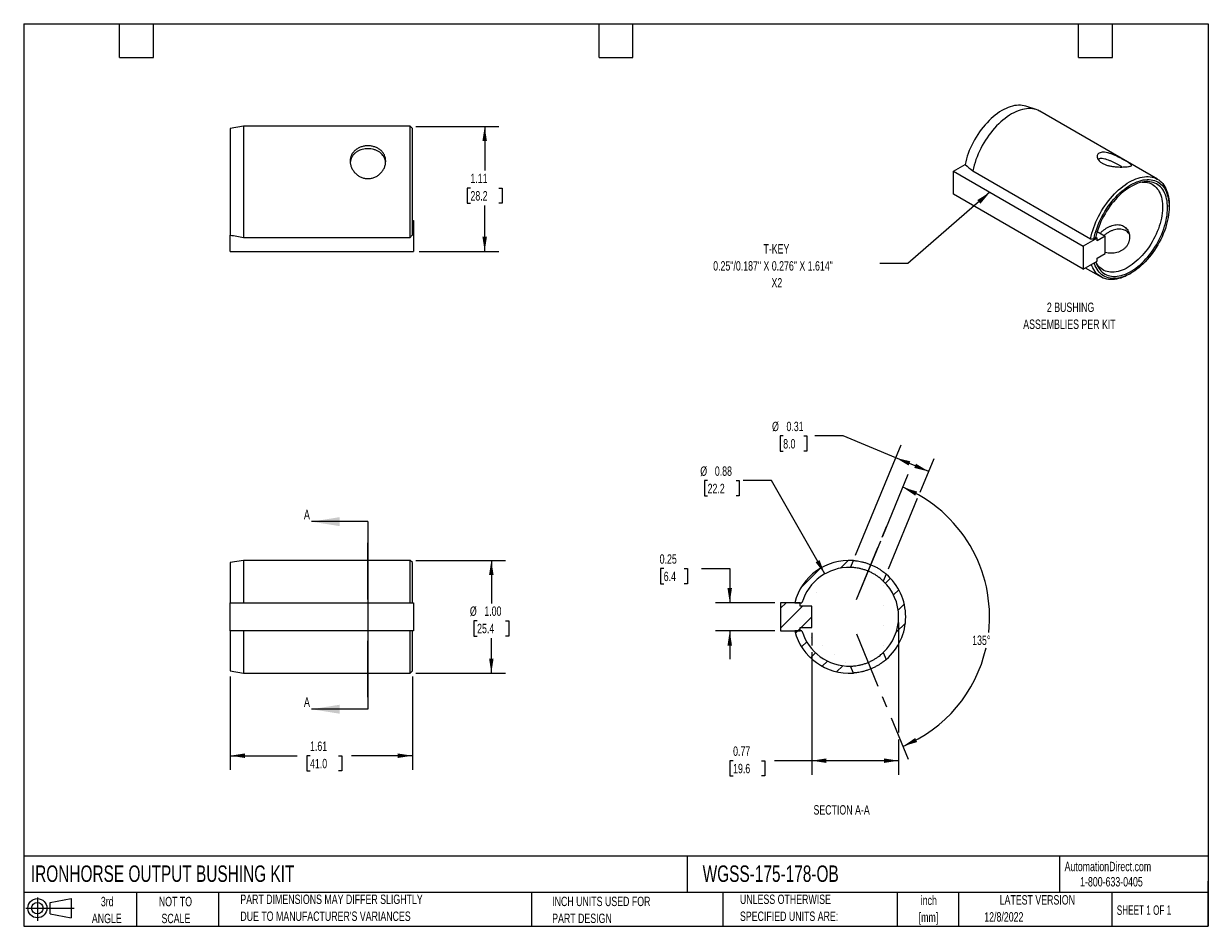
# Model space of a CAD drawing. Header units: inches. Extents: x 0.2 to 10.8, y 0.2 to 8.2.
import ezdxf

# ---------------------------------------------------------------- set-up
doc = ezdxf.new("R2010")
doc.units = ezdxf.units.IN
doc.header["$MEASUREMENT"] = 0
doc.linetypes.add('CENTERX2', pattern=[0.8, 0.5, -0.1, 0.1, -0.1])
for name, color, linetype in [('CENTER', 40, 'CENTERX2'), ('HATCH', 6, 'Continuous'), ('SLD-DEFPOINTS', 7, 'Continuous')]:
    doc.layers.add(name, color=color, linetype=linetype)
doc.layers.add('DIMENSIONS', color=140, linetype='Continuous', lineweight=25)
doc.layers.add('TEXT', color=140, linetype='Continuous', lineweight=25)
doc.styles.add('SLDTEXTSTYLE0', font='TXT', dxfattribs={"width": 0.7})
doc.styles.add('SLDTEXTSTYLE1', font='TXT', dxfattribs={"width": 0.65})
doc.dimstyles.new('SLDDIMSTYLE0', dxfattribs={"dimtxt": 0.084961, "dimasz": 0.13, "dimexe": 0, "dimexo": 0.0625, "dimgap": 0.02124, "dimtad": 0, "dimtih": 1, "dimtoh": 1, "dimrnd": 1e-09, "dimzin": 4, "dimdsep": 46, "dimtxsty": 'SLDTEXTSTYLE0', "dimsah": 1, "dimcen": 0.09, "dimadec": 0, "dimazin": 1, "dimtfac": 1, "dimtofl": 0, "dimtmove": 0, "dimatfit": 3, "dimfxl": 0, "dimfrac": 2, "dimtolj": 1, "dimtzin": 12, "dimarcsym": 0})
doc.dimstyles.new('SLDDIMSTYLE1', dxfattribs={"dimtxt": 0.084961, "dimasz": 0.13, "dimexe": 0, "dimexo": 0.0625, "dimgap": 0.02124, "dimtad": 0, "dimtih": 1, "dimtoh": 1, "dimrnd": 1e-09, "dimzin": 12, "dimdsep": 46, "dimtxsty": 'SLDTEXTSTYLE0', "dimsah": 1, "dimcen": 0.09, "dimadec": 0, "dimazin": 3, "dimtfac": 1, "dimtofl": 0, "dimtmove": 0, "dimatfit": 3, "dimfxl": 0, "dimfrac": 2, "dimtolj": 1, "dimtzin": 12, "dimarcsym": 0})
doc.dimstyles.new('SLDDIMSTYLE2', dxfattribs={"dimtxt": 0.18, "dimasz": 0.13, "dimexe": 0, "dimexo": 0.0625, "dimgap": 0, "dimtad": 0, "dimtih": 1, "dimtoh": 1, "dimdec": 0, "dimrnd": 1e-09, "dimzin": 0, "dimdsep": 46, "dimtxsty": 'Standard', "dimsah": 1, "dimcen": 0.09, "dimadec": 0, "dimazin": 0, "dimtfac": 0.13, "dimtdec": 0, "dimtofl": 0, "dimtmove": 0, "dimatfit": 3, "dimfxl": 0, "dimfrac": 2, "dimtolj": 1, "dimtzin": 0, "dimarcsym": 0})
doc.dimstyles.new('SLDDIMSTYLE3', dxfattribs={"dimtxt": 0.084961, "dimasz": 0.13, "dimexe": 0, "dimexo": 0.0625, "dimgap": 0.02124, "dimtad": 0, "dimtih": 1, "dimtoh": 1, "dimdec": 4, "dimzin": 12, "dimdsep": 46, "dimtxsty": 'SLDTEXTSTYLE0', "dimsah": 1, "dimcen": 0.09, "dimadec": 0, "dimazin": 3, "dimtfac": 1, "dimtdec": 0, "dimtofl": 0, "dimtmove": 0, "dimatfit": 3, "dimfxl": 0, "dimfrac": 2, "dimtolj": 1, "dimtzin": 12, "dimarcsym": 0})
doc.dimstyles.new('SLDDIMSTYLE4', dxfattribs={"dimtxt": 0.084961, "dimasz": 0.13, "dimexe": 0, "dimexo": 0.0625, "dimgap": 0.02124, "dimtad": 0, "dimtih": 1, "dimtoh": 1, "dimrnd": 1e-09, "dimdsep": 46, "dimtxsty": 'SLDTEXTSTYLE0', "dimsah": 1, "dimcen": 0.09, "dimadec": 0, "dimazin": 2, "dimtfac": 1, "dimtofl": 0, "dimtmove": 0, "dimatfit": 3, "dimfxl": 0, "dimfrac": 2, "dimtolj": 1, "dimtzin": 12, "dimarcsym": 0})
doc.dimstyles.new('SLDDIMSTYLE5', dxfattribs={"dimtxt": 0.084961, "dimasz": 0.13, "dimexe": 0, "dimexo": 0.0625, "dimgap": 0.02124, "dimtad": 0, "dimtih": 1, "dimtoh": 1, "dimrnd": 1e-09, "dimdsep": 46, "dimtxsty": 'SLDTEXTSTYLE0', "dimsah": 1, "dimcen": 0.09, "dimadec": 0, "dimazin": 2, "dimtfac": 1, "dimtmove": 0, "dimatfit": 0, "dimfxl": 0, "dimfrac": 2, "dimtolj": 1, "dimtzin": 12, "dimarcsym": 0})
doc.dimstyles.new('SLDDIMSTYLE6', dxfattribs={"dimtxt": 0.084961, "dimasz": 0.13, "dimexe": 0, "dimexo": 0.0625, "dimgap": 0.02124, "dimtad": 0, "dimtih": 1, "dimtoh": 1, "dimrnd": 1e-09, "dimdsep": 46, "dimtxsty": 'SLDTEXTSTYLE0', "dimsah": 1, "dimcen": 0, "dimadec": 0, "dimazin": 2, "dimtfac": 1, "dimtofl": 0, "dimtmove": 0, "dimatfit": 3, "dimfxl": 0, "dimfrac": 2, "dimtolj": 1, "dimtzin": 12, "dimarcsym": 0})

# ---------------------------------------------------------------- blocks, each defined once
blk = doc.blocks.new('Block11')
at = {"color": 7, "linetype": 'Continuous', "lineweight": 18}
for p, q in [((0, 0.113), (0.428, 0.113)), ((0.102, 0.209), (0.102, 0)), ((0.216, 0.164), (0.401, 0.198)), ((0.216, 0.063), (0.216, 0.164)), ((0.401, 0.198), (0.401, 0.029)), ((0.216, 0.063), (0.401, 0.029))]:
    blk.add_line(p, q, dxfattribs=at)
for radius in [0.0846, 0.0506]:
    blk.add_circle((0.102, 0.113), radius, dxfattribs=at)
blk = doc.blocks.new('Block12')
at = {"layer": 'SLD-DEFPOINTS'}
blk.add_blockref('Block11', (0, 0), dxfattribs=at)
blk = doc.blocks.new('SW_NOTE_0')
at = {"layer": 'TEXT', "color": 0, "char_height": 0.0833, "attachment_point": 2, "style": 'SLDTEXTSTYLE0'}
for s, insert in [('inch', (0.125, 0.107)), ('[mm]', (0.122, -0.043))]:
    blk.add_mtext(s, dxfattribs=dict(at, insert=insert))
blk = doc.blocks.new('SW_NOTE_0_1')
at = {"layer": 'TEXT', "color": 0, "char_height": 0.08333, "attachment_point": 1, "style": 'SLDTEXTSTYLE0'}
for s, insert in [('UNLESS OTHERWISE', (0, 0.107)), ('SPECIFIED UNITS ARE:', (0, -0.043))]:
    blk.add_mtext(s, dxfattribs=dict(at, insert=insert))
blk = doc.blocks.new('SW_NOTE_0_2')
at = {"layer": 'TEXT', "color": 0, "char_height": 0.08333, "attachment_point": 1, "style": 'SLDTEXTSTYLE0'}
for s, insert in [('PART DIMENSIONS MAY DIFFER SLIGHTLY', (0, 0.107)), ("DUE TO MANUFACTURER'S VARIANCES", (0, -0.043))]:
    blk.add_mtext(s, dxfattribs=dict(at, insert=insert))
blk = doc.blocks.new('SW_NOTE_0_3')
at = {"layer": 'TEXT', "color": 0, "char_height": 0.0833, "attachment_point": 2, "style": 'SLDTEXTSTYLE0'}
for s, insert in [('NOT TO', (0.207, 0.107)), ('SCALE', (0.211, -0.043))]:
    blk.add_mtext(s, dxfattribs=dict(at, insert=insert))
blk = doc.blocks.new('SW_NOTE_0_4')
at = {"layer": 'TEXT', "color": 0, "char_height": 0.0833, "attachment_point": 2, "style": 'SLDTEXTSTYLE0'}
for s, insert in [('3rd', (0.091, 0.107)), ('ANGLE', (0.087, -0.043))]:
    blk.add_mtext(s, dxfattribs=dict(at, insert=insert))
blk = doc.blocks.new('SW_NOTE_0_5')
at = {"layer": 'TEXT', "color": 0, "char_height": 0.08333, "attachment_point": 1, "style": 'SLDTEXTSTYLE0'}
for s, insert in [('INCH UNITS USED FOR', (0, 0.107)), ('PART DESIGN', (0, -0.043))]:
    blk.add_mtext(s, dxfattribs=dict(at, insert=insert))
blk = doc.blocks.new('_D')
at = {"layer": 'DIMENSIONS'}
for p, q in [((3.725, 3.493), (4.52, 3.493)), ((4.395, 3.493), (4.395, 3.112)), ((4.269, 2.958), (4.24, 2.958)), ((4.24, 2.958), (4.24, 2.823)), ((4.521, 2.958), (4.55, 2.958)), ((4.55, 2.958), (4.55, 2.823)), ((4.24, 2.823), (4.269, 2.823)), ((4.395, 2.493), (4.395, 2.804)), ((4.55, 2.823), (4.521, 2.823)), ((3.725, 2.493), (4.52, 2.493))]:
    blk.add_line(p, q, dxfattribs=at)
for points in [[(4.395, 3.493), (4.375, 3.363), (4.415, 3.363)], [(4.395, 2.493), (4.415, 2.623), (4.375, 2.623)]]:
    blk.add_solid(points, dxfattribs=at)
at = {"layer": 'DIMENSIONS', "char_height": 0.0833, "attachment_point": 1, "style": 'SLDTEXTSTYLE0'}
for s, insert in [('%%c', (4.205, 3.085)), ('1.00', (4.333, 3.085)), ('25.4', (4.269, 2.931))]:
    blk.add_mtext(s, dxfattribs=dict(at, insert=insert))
blk = doc.blocks.new('_D_1')
at = {"layer": 'DIMENSIONS'}
for p, q in [((2.081, 2.463), (2.081, 1.637)), ((3.695, 2.463), (3.695, 1.637)), ((2.081, 1.762), (2.673, 1.762)), ((2.788, 1.762), (2.759, 1.762)), ((2.759, 1.762), (2.759, 1.627)), ((3.04, 1.762), (3.069, 1.762)), ((3.069, 1.762), (3.069, 1.627)), ((3.695, 1.762), (3.156, 1.762)), ((2.759, 1.627), (2.788, 1.627)), ((3.069, 1.627), (3.04, 1.627))]:
    blk.add_line(p, q, dxfattribs=at)
for points in [[(2.081, 1.762), (2.211, 1.742), (2.211, 1.782)], [(3.695, 1.762), (3.565, 1.782), (3.565, 1.742)]]:
    blk.add_solid(points, dxfattribs=at)
at = {"layer": 'DIMENSIONS', "char_height": 0.0833, "attachment_point": 1, "style": 'SLDTEXTSTYLE0'}
for s, insert in [('1.61', (2.788, 1.888)), ('41.0', (2.788, 1.734))]:
    blk.add_mtext(s, dxfattribs=dict(at, insert=insert))
blk = doc.blocks.new('_D_2')
at = {"layer": 'DIMENSIONS'}
for p, q in [((3.725, 7.34), (4.461, 7.34)), ((4.336, 7.34), (4.336, 6.948)), ((4.21, 6.793), (4.181, 6.793)), ((4.181, 6.793), (4.181, 6.658)), ((4.462, 6.793), (4.491, 6.793)), ((4.491, 6.793), (4.491, 6.658)), ((4.181, 6.658), (4.21, 6.658)), ((4.336, 6.232), (4.336, 6.639)), ((4.491, 6.658), (4.462, 6.658)), ((3.756, 6.232), (4.461, 6.232))]:
    blk.add_line(p, q, dxfattribs=at)
for points in [[(4.336, 7.34), (4.316, 7.21), (4.356, 7.21)], [(4.336, 6.232), (4.356, 6.362), (4.316, 6.362)]]:
    blk.add_solid(points, dxfattribs=at)
at = {"layer": 'DIMENSIONS', "char_height": 0.0833, "attachment_point": 1, "style": 'SLDTEXTSTYLE0'}
for s, insert in [('1.11', (4.21, 6.92)), ('28.2', (4.21, 6.766))]:
    blk.add_mtext(s, dxfattribs=dict(at, insert=insert))
blk = doc.blocks.new('SW_NOTE_0_6')
at = {"layer": 'TEXT', "color": 0, "attachment_point": 2, "style": 'SLDTEXTSTYLE0'}
for s, insert, char_height in [('T-KEY', (-0.916, 0.172), 0.0833), ('0.25"/0.187" X 0.276" X 1.614"', (-0.946, 0.021), 0.08333), ('X2', (-0.912, -0.129), 0.0833)]:
    blk.add_mtext(s, dxfattribs=dict(at, insert=insert, char_height=char_height))
blk = doc.blocks.new('SW_NOTE_0_7')
at = {"layer": 'TEXT', "color": 0, "attachment_point": 2, "style": 'SLDTEXTSTYLE0'}
for s, insert, char_height in [('2 BUSHING', (0.31, 0.107), 0.0833), ('ASSEMBLIES PER KIT', (0.3, -0.043), 0.08333)]:
    blk.add_mtext(s, dxfattribs=dict(at, insert=insert, char_height=char_height))
blk = doc.blocks.new('_D_3')
at = {"layer": 'DIMENSIONS'}
for p, q in [((7.864, 3.709), (8.091, 4.257)), ((7.939, 2.097), (8.091, 1.73))]:
    blk.add_line(p, q, dxfattribs=at)
for start, end in [(353.5882, 67.5), (292.5, 347.2707)]:
    blk.add_arc((7.568, 2.993), 1.243, start, end, dxfattribs=at)
for points in [[(8.043, 4.141), (8.152, 4.067), (8.169, 4.103)], [(8.043, 1.845), (8.169, 1.883), (8.152, 1.919)]]:
    blk.add_solid(points, dxfattribs=at)
at = {"layer": 'DIMENSIONS', "insert": (8.657, 2.827), "char_height": 0.0833, "attachment_point": 1, "style": 'SLDTEXTSTYLE0'}
blk.add_mtext('135°', dxfattribs=at)
blk = doc.blocks.new('_D_4')
at = {"layer": 'DIMENSIONS'}
for p, q in [((6.982, 4.596), (6.954, 4.596)), ((6.954, 4.596), (6.954, 4.461)), ((7.164, 4.596), (7.192, 4.596)), ((7.192, 4.596), (7.192, 4.461)), ((7.513, 4.596), (7.263, 4.596)), ((7.981, 4.402), (7.513, 4.596)), ((7.623, 3.538), (8.029, 4.518)), ((6.954, 4.461), (6.982, 4.461)), ((7.192, 4.461), (7.164, 4.461)), ((8.272, 4.281), (7.981, 4.402)), ((8.196, 4.099), (8.32, 4.397)), ((7.914, 3.418), (8.173, 4.044))]:
    blk.add_line(p, q, dxfattribs=at)
for points in [[(7.981, 4.402), (8.093, 4.334), (8.109, 4.371)], [(8.272, 4.281), (8.159, 4.35), (8.144, 4.313)]]:
    blk.add_solid(points, dxfattribs=at)
at = {"layer": 'DIMENSIONS', "char_height": 0.0833, "attachment_point": 1, "style": 'SLDTEXTSTYLE0'}
for s, insert in [('%%c', (6.883, 4.722)), ('0.31', (7.011, 4.722)), ('8.0', (6.982, 4.568))]:
    blk.add_mtext(s, dxfattribs=dict(at, insert=insert))
blk = doc.blocks.new('_D_5')
at = {"layer": 'DIMENSIONS'}
for p, q in [((8.005, 2.943), (8.005, 1.967)), ((7.235, 2.85), (7.235, 2.74)), ((7.235, 2.68), (7.235, 1.593)), ((8.005, 1.907), (8.005, 1.593)), ((6.538, 1.718), (6.51, 1.718)), ((6.51, 1.718), (6.51, 1.583)), ((6.791, 1.718), (6.819, 1.718)), ((6.819, 1.718), (6.819, 1.583)), ((7.235, 1.718), (6.906, 1.718)), ((8.005, 1.718), (7.235, 1.718)), ((6.51, 1.583), (6.538, 1.583)), ((6.819, 1.583), (6.791, 1.583))]:
    blk.add_line(p, q, dxfattribs=at)
for points in [[(7.235, 1.718), (7.365, 1.698), (7.365, 1.738)], [(8.005, 1.718), (7.875, 1.738), (7.875, 1.698)]]:
    blk.add_solid(points, dxfattribs=at)
at = {"layer": 'DIMENSIONS', "char_height": 0.0833, "attachment_point": 1, "style": 'SLDTEXTSTYLE0'}
for s, insert in [('0.77', (6.538, 1.844)), ('19.6', (6.538, 1.69))]:
    blk.add_mtext(s, dxfattribs=dict(at, insert=insert))
blk = doc.blocks.new('_D_6')
at = {"layer": 'DIMENSIONS'}
for p, q in [((5.923, 3.42), (5.894, 3.42)), ((5.894, 3.42), (5.894, 3.285)), ((6.104, 3.42), (6.133, 3.42)), ((6.133, 3.42), (6.133, 3.285)), ((6.258, 3.42), (6.508, 3.42)), ((6.508, 3.42), (6.508, 3.118)), ((5.894, 3.285), (5.923, 3.285)), ((6.133, 3.285), (6.104, 3.285)), ((6.909, 3.118), (6.383, 3.118)), ((6.909, 2.868), (6.383, 2.868)), ((6.508, 2.868), (6.508, 2.618))]:
    blk.add_line(p, q, dxfattribs=at)
for points in [[(6.508, 3.118), (6.528, 3.248), (6.488, 3.248)], [(6.508, 2.868), (6.488, 2.738), (6.528, 2.738)]]:
    blk.add_solid(points, dxfattribs=at)
at = {"layer": 'DIMENSIONS', "char_height": 0.0833, "attachment_point": 1, "style": 'SLDTEXTSTYLE0'}
for s, insert in [('0.25', (5.887, 3.547)), ('6.4', (5.923, 3.393))]:
    blk.add_mtext(s, dxfattribs=dict(at, insert=insert))
blk = doc.blocks.new('_D_7')
at = {"layer": 'DIMENSIONS'}
for p, q in [((6.312, 4.2), (6.283, 4.2)), ((6.283, 4.2), (6.283, 4.065)), ((6.564, 4.2), (6.593, 4.2)), ((6.593, 4.2), (6.593, 4.065)), ((6.878, 4.2), (6.628, 4.2)), ((7.351, 3.373), (6.878, 4.2)), ((6.283, 4.065), (6.312, 4.065)), ((6.593, 4.065), (6.564, 4.065))]:
    blk.add_line(p, q, dxfattribs=at)
blk.add_solid([(7.351, 3.373), (7.304, 3.496), (7.269, 3.476)], dxfattribs=at)
at = {"layer": 'DIMENSIONS', "char_height": 0.0833, "attachment_point": 1, "style": 'SLDTEXTSTYLE0'}
for s, insert in [('%%c', (6.247, 4.326)), ('0.88', (6.376, 4.326)), ('22.2', (6.312, 4.172))]:
    blk.add_mtext(s, dxfattribs=dict(at, insert=insert))

msp = doc.modelspace()

# ---------------------------------------------------------------- hatches: boundary and pattern name
at = {"layer": 'HATCH'}
h = msp.add_hatch(dxfattribs=at)
h.set_pattern_fill('ANSI31', color=256, style=0)
edge = h.paths.add_edge_path(flags=0)
edge.add_arc((7.56778, 2.9933), 0.5, 85.858437, 165.522488)
edge.add_line((7.08365, 3.1183), (7.14851, 3.1183))
edge.add_arc((7.56778, 2.9933), 0.4375, 88.597433, 163.39845, ccw=False)
edge.add_line((7.57848, 3.43067), (7.60389, 3.492))
h = msp.add_hatch(dxfattribs=at)
h.set_pattern_fill('ANSI31', color=256, style=0)
edge = h.paths.add_edge_path(flags=0)
edge.add_line((7.89487, 3.37146), (7.86947, 3.31014))
edge.add_arc((7.56778, 2.9933), 0.4375, -46.402567, 46.402567, ccw=False)
edge.add_line((7.86947, 2.67646), (7.89487, 2.61514))
edge.add_arc((7.56778, 2.9933), 0.5, 310.858437, 409.141563)
h = msp.add_hatch(dxfattribs=at)
h.set_pattern_fill('ANSI31', color=256, style=0)
h.paths.add_polyline_path([(7.13293, 2.8683), (7.13293, 2.8996), (7.23451, 2.8996), (7.23451, 3.087), (7.13293, 3.087), (7.13293, 3.1183), (6.95892, 3.1183), (6.95892, 2.8683)], flags=0)
h = msp.add_hatch(dxfattribs=at)
h.set_pattern_fill('ANSI31', color=256, style=0)
edge = h.paths.add_edge_path(flags=0)
edge.add_arc((7.56778, 2.9933), 0.4375, 196.60155, 271.402567, ccw=False)
edge.add_line((7.14851, 2.8683), (7.08365, 2.8683))
edge.add_arc((7.56778, 2.9933), 0.5, 194.477512, 274.141563)
edge.add_line((7.60389, 2.49461), (7.57848, 2.55593))

# ---------------------------------------------------------------- linework, layer by layer
for p, q in [((9.22441, 7.48805), (9.13228, 7.51866)), ((10.29957, 6.87139), (9.25562, 7.47406)), ((2.199, 7.34036), (2.08089, 7.32068)), ((2.08089, 7.32068), (2.08089, 6.3766)), ((3.67538, 7.34036), (2.199, 7.34036)), ((2.199, 7.34036), (2.199, 6.35624)), ((3.69507, 7.32068), (3.67538, 7.34036)), ((3.67538, 6.35624), (3.67538, 7.34036)), ((3.69507, 6.3766), (3.69507, 7.32068)), ((8.49159, 6.94277), (8.59419, 7.002)), ((8.49159, 6.73864), (8.49159, 6.94277)), ((8.49159, 6.94277), (9.64078, 6.27936)), ((8.66331, 6.94548), (9.70727, 6.34281)), ((9.64078, 6.07523), (8.49159, 6.73864)), ((10.40315, 6.6264), (10.40315, 6.64247)), ((3.69507, 6.50709), (3.70609, 6.50709)), ((3.69507, 6.40552), (3.70609, 6.40552)), ((3.70609, 6.50709), (3.70609, 6.40552)), ((3.70609, 6.40552), (3.70609, 6.2315)), ((9.76485, 6.40717), (9.83565, 6.3663)), ((2.08089, 6.2315), (2.08089, 6.3766)), ((2.199, 6.35624), (3.67538, 6.35624)), ((9.76383, 6.3504), (9.64078, 6.27936)), ((9.75031, 6.35159), (9.73558, 6.34309)), ((9.7516, 6.35745), (9.76383, 6.3504)), ((9.83565, 6.3663), (9.76383, 6.32484)), ((9.76383, 6.32484), (9.76383, 6.3504)), ((9.83565, 6.21328), (9.83565, 6.3663)), ((2.08089, 6.2315), (3.70609, 6.2315)), ((9.64078, 6.27936), (9.64078, 6.07523)), ((9.76383, 6.17182), (9.83565, 6.21328)), ((9.64078, 6.07523), (9.76383, 6.14626)), ((9.76383, 6.14626), (9.76383, 6.17182)), ((9.65967, 6.08613), (9.79961, 6.00534)), ((10.04965, 6.03013), (10.06357, 6.03817)), ((2.199, 3.4933), (2.08089, 3.47362)), ((2.08089, 3.47362), (2.08089, 3.1183)), ((3.67538, 3.4933), (2.199, 3.4933)), ((2.199, 3.4933), (2.199, 3.1183)), ((3.69507, 3.47362), (3.67538, 3.4933)), ((3.67538, 3.1183), (3.67538, 3.4933)), ((3.69507, 3.1183), (3.69507, 3.47362)), ((7.57848, 3.43067), (7.60389, 3.492)), ((7.89487, 3.37146), (7.86947, 3.31014)), ((2.08089, 2.8683), (2.08089, 3.1183)), ((2.08089, 3.1183), (3.70609, 3.1183)), ((3.70609, 3.1183), (3.70609, 2.8683)), ((6.95892, 3.1183), (6.95892, 2.8683)), ((7.13293, 3.1183), (6.95892, 3.1183)), ((7.08365, 3.1183), (7.14851, 3.1183)), ((7.13293, 3.087), (7.13293, 3.1183)), ((7.23451, 3.087), (7.13293, 3.087)), ((7.23451, 2.8996), (7.23451, 3.087)), ((2.08089, 2.8683), (2.08089, 2.51299)), ((3.70609, 2.8683), (2.08089, 2.8683)), ((2.199, 2.8683), (2.199, 2.4933)), ((3.67538, 2.4933), (3.67538, 2.8683)), ((3.69507, 2.51299), (3.69507, 2.8683)), ((6.95892, 2.8683), (7.13293, 2.8683)), ((7.14851, 2.8683), (7.08365, 2.8683)), ((7.13293, 2.8996), (7.23451, 2.8996)), ((7.13293, 2.8683), (7.13293, 2.8996)), ((7.86947, 2.67646), (7.89487, 2.61514)), ((7.60389, 2.49461), (7.57848, 2.55593)), ((2.08089, 2.51299), (2.199, 2.4933)), ((2.199, 2.4933), (3.67538, 2.4933)), ((3.67538, 2.4933), (3.69507, 2.51299))]:
    msp.add_line(p, q)
at = {"flags": 128}
for points in [[(9.13228, 7.51866), (9.11706, 7.52294), (9.10106, 7.52589), (9.0845, 7.52745), (9.06741, 7.52762), (9.04986, 7.52639), (9.03191, 7.52376), (9.0136, 7.51976), (8.99501, 7.51438), (8.97618, 7.50765), (8.95718, 7.49959), (8.93807, 7.49022), (8.91891, 7.47957), (8.89976, 7.46768), (8.88068, 7.45458), (8.86173, 7.44033), (8.84297, 7.42495), (8.82447, 7.40851), (8.80627, 7.39104), (8.78845, 7.37262), (8.77105, 7.3533), (8.75413, 7.33313), (8.73775, 7.31219), (8.72195, 7.29053), (8.70679, 7.26824), (8.69232, 7.24538), (8.67858, 7.22202), (8.66561, 7.19823), (8.65347, 7.1741), (8.64217, 7.1497), (8.63177, 7.12511), (8.62229, 7.1004), (8.61377, 7.07566), (8.60623, 7.05096), (8.5997, 7.02638), (8.59419, 7.002)], [(9.25562, 7.47406), (9.25249, 7.47581), (9.2382, 7.4828), (9.2232, 7.48844), (9.20754, 7.49274), (9.19128, 7.49566), (9.17445, 7.49721), (9.15711, 7.49738), (9.13931, 7.49616), (9.1211, 7.49357), (9.10255, 7.48961), (9.0837, 7.48429), (9.06462, 7.47763), (9.04536, 7.46965), (9.02597, 7.46037), (9.00653, 7.44982), (8.98708, 7.43803), (8.96769, 7.42504), (8.94842, 7.41089), (8.92932, 7.39562), (8.91044, 7.37927), (8.89186, 7.3619), (8.87362, 7.34356), (8.85578, 7.32431), (8.8384, 7.3042), (8.82152, 7.28329), (8.8052, 7.26164), (8.78948, 7.23933), (8.77442, 7.21642), (8.76006, 7.19298), (8.74644, 7.16907), (8.73361, 7.14478), (8.7216, 7.12018), (8.71045, 7.09534), (8.7002, 7.07033), (8.69087, 7.04523), (8.68249, 7.02012), (8.67509, 6.99508), (8.66869, 6.97017), (8.66331, 6.94548)], [(9.70727, 6.34281), (9.71265, 6.36751), (9.71904, 6.39241), (9.72644, 6.41746), (9.73482, 6.44257), (9.74415, 6.46767), (9.75441, 6.49267), (9.76556, 6.51752), (9.77757, 6.54212), (9.7904, 6.56641), (9.80402, 6.59031), (9.81838, 6.61376), (9.83344, 6.63667), (9.84915, 6.65898), (9.86548, 6.68062), (9.88236, 6.70153), (9.89974, 6.72164), (9.91758, 6.7409), (9.93582, 6.75924), (9.9544, 6.77661), (9.97327, 6.79295), (9.99237, 6.80822), (10.01165, 6.82238), (10.03104, 6.83537), (10.05049, 6.84715), (10.06993, 6.8577), (10.08931, 6.86698), (10.10857, 6.87497), (10.12766, 6.88163), (10.14651, 6.88695), (10.16506, 6.89091), (10.18326, 6.8935), (10.20106, 6.89471), (10.2184, 6.89455), (10.23523, 6.893), (10.2515, 6.89007), (10.26716, 6.88578), (10.28216, 6.88013), (10.29645, 6.87315), (10.31, 6.86485), (10.32276, 6.85526), (10.33469, 6.84441), (10.34576, 6.83232), (10.35593, 6.81905), (10.36517, 6.80462), (10.37346, 6.78908), (10.38077, 6.77249), (10.38708, 6.75488), (10.39236, 6.73631), (10.39661, 6.71684), (10.39981, 6.69653), (10.40194, 6.67544), (10.40301, 6.65362), (10.40315, 6.64247)], [(9.73558, 6.34309), (9.74109, 6.36747), (9.74762, 6.39204), (9.75516, 6.41674), (9.76369, 6.44149), (9.77316, 6.4662), (9.78357, 6.49079), (9.79486, 6.51519), (9.80701, 6.53932), (9.81997, 6.5631), (9.83371, 6.58646), (9.84819, 6.60933), (9.86334, 6.63162), (9.87914, 6.65327), (9.89552, 6.67422), (9.91244, 6.69438), (9.92984, 6.71371), (9.94766, 6.73213), (9.96586, 6.74959), (9.98436, 6.76604), (10.00312, 6.78141), (10.02207, 6.79567), (10.04115, 6.80877), (10.0603, 6.82066), (10.07946, 6.8313), (10.09857, 6.84067), (10.11757, 6.84874), (10.1364, 6.85547), (10.155, 6.86085), (10.1733, 6.86485), (10.19126, 6.86747), (10.2088, 6.86871), (10.22589, 6.86854), (10.24246, 6.86698), (10.25846, 6.86403), (10.27383, 6.8597), (10.28854, 6.854), (10.30253, 6.84695), (10.31576, 6.83857), (10.32819, 6.8289), (10.33977, 6.81795), (10.35048, 6.80577), (10.36027, 6.7924), (10.36911, 6.77787), (10.37698, 6.76224), (10.38386, 6.74555), (10.38971, 6.72785), (10.39453, 6.70921), (10.39829, 6.68968), (10.40098, 6.66933), (10.40261, 6.64821), (10.40315, 6.6264), (10.40261, 6.60396), (10.40098, 6.58098), (10.39829, 6.55751), (10.39453, 6.53364), (10.38971, 6.50943), (10.38386, 6.48498), (10.37698, 6.46035), (10.36911, 6.43563), (10.36027, 6.41089), (10.35048, 6.38621), (10.33977, 6.36167), (10.32819, 6.33736), (10.31576, 6.31333), (10.30253, 6.28968), (10.28854, 6.26648), (10.27383, 6.2438), (10.25846, 6.22171), (10.24246, 6.20029), (10.22589, 6.1796), (10.2088, 6.15971), (10.19126, 6.14068), (10.1733, 6.12257), (10.155, 6.10544), (10.1364, 6.08935), (10.11757, 6.07435), (10.09857, 6.06047), (10.07946, 6.04778), (10.0603, 6.0363), (10.04115, 6.02608), (10.02207, 6.01714), (10.00312, 6.00952), (9.98436, 6.00324), (9.96586, 5.99832), (9.94766, 5.99478), (9.92984, 5.99262), (9.91244, 5.99186), (9.89552, 5.99249), (9.87914, 5.99452), (9.86334, 5.99793), (9.84819, 6.00273), (9.83371, 6.00888), (9.81997, 6.01638), (9.80701, 6.02519), (9.79486, 6.03529), (9.78357, 6.04666), (9.77316, 6.05924), (9.76369, 6.07301), (9.75516, 6.08791), (9.74762, 6.1039), (9.74109, 6.12094), (9.73778, 6.13122)], [(9.75262, 6.13979), (9.75589, 6.13012), (9.76248, 6.11378), (9.77006, 6.09847), (9.7786, 6.08425), (9.78808, 6.07117), (9.79847, 6.05927), (9.80972, 6.04859), (9.82181, 6.03916), (9.8347, 6.03102), (9.84833, 6.02419), (9.86268, 6.01869), (9.87768, 6.01455), (9.89329, 6.01178), (9.90946, 6.01038), (9.92614, 6.01035), (9.94327, 6.01171), (9.9608, 6.01445), (9.97866, 6.01855), (9.9968, 6.024), (10.01516, 6.03079), (10.03368, 6.0389), (10.0523, 6.04829), (10.07095, 6.05893), (10.08958, 6.07079), (10.10813, 6.08384), (10.12653, 6.09802), (10.14472, 6.1133), (10.16264, 6.12962), (10.18024, 6.14692), (10.19745, 6.16516), (10.21423, 6.18427), (10.23051, 6.20419), (10.24624, 6.22485), (10.26137, 6.24618), (10.27585, 6.26812), (10.28963, 6.2906), (10.30267, 6.31353), (10.31492, 6.33685), (10.32635, 6.36047), (10.33691, 6.38432), (10.34658, 6.40833), (10.35531, 6.43241), (10.36309, 6.45648), (10.36988, 6.48046), (10.37566, 6.50428), (10.38042, 6.52786), (10.38414, 6.55111), (10.38681, 6.57397), (10.38841, 6.59636), (10.38894, 6.6182), (10.38841, 6.63942), (10.38681, 6.65996), (10.38414, 6.67974), (10.38042, 6.69871), (10.37566, 6.71679), (10.36988, 6.73393), (10.36309, 6.75007), (10.35531, 6.76516), (10.34658, 6.77915), (10.33691, 6.792), (10.32635, 6.80366), (10.31492, 6.81409), (10.30267, 6.82326), (10.28963, 6.83113), (10.27585, 6.83769), (10.26137, 6.84292), (10.24624, 6.84678), (10.23051, 6.84928), (10.21423, 6.8504), (10.19745, 6.85015), (10.18024, 6.84851), (10.16264, 6.8455), (10.14472, 6.84112), (10.12653, 6.83539), (10.10813, 6.82834), (10.08958, 6.81997), (10.07095, 6.81033), (10.0523, 6.79943), (10.03368, 6.78733), (10.01516, 6.77405), (9.9968, 6.75964), (9.97866, 6.74415), (9.9608, 6.72762), (9.94327, 6.71012), (9.92614, 6.69171), (9.90946, 6.67243), (9.89329, 6.65236), (9.87768, 6.63155), (9.86268, 6.61009), (9.84833, 6.58803), (9.8347, 6.56546), (9.82181, 6.54245), (9.80972, 6.51906), (9.79847, 6.49538), (9.78808, 6.47149), (9.7786, 6.44747), (9.77006, 6.42339), (9.76248, 6.39933), (9.75589, 6.37537), (9.75031, 6.35159), (9.75031, 6.35159)], [(10.16242, 6.84545), (10.163, 6.84548), (10.17935, 6.84572), (10.1952, 6.84457), (10.2105, 6.84205), (10.2252, 6.83816), (10.23924, 6.83292), (10.25258, 6.82634), (10.26516, 6.81845), (10.27696, 6.80927), (10.28792, 6.79883), (10.29801, 6.78718), (10.30719, 6.77435), (10.31543, 6.76039), (10.32271, 6.74534), (10.32899, 6.72926), (10.33427, 6.7122), (10.3385, 6.69423), (10.3417, 6.67539), (10.34383, 6.65577), (10.3449, 6.63542), (10.3449, 6.61441), (10.34383, 6.59283), (10.3417, 6.57074), (10.3385, 6.54822), (10.33427, 6.52535), (10.32899, 6.50221), (10.32271, 6.47887), (10.31543, 6.45542), (10.30719, 6.43194), (10.29801, 6.40851), (10.28792, 6.38521), (10.27696, 6.36212), (10.26516, 6.33932), (10.25258, 6.3169), (10.23924, 6.29492), (10.2252, 6.27346), (10.2105, 6.25261), (10.1952, 6.23242), (10.17935, 6.21297), (10.163, 6.19433), (10.14621, 6.17656), (10.12904, 6.15972), (10.11154, 6.14388), (10.09379, 6.12907), (10.07583, 6.11537), (10.05773, 6.10281), (10.03956, 6.09144), (10.02138, 6.0813), (10.00324, 6.07241), (9.98522, 6.06482), (9.96737, 6.05855), (9.94975, 6.05362), (9.93244, 6.05005), (9.91548, 6.04785), (9.89893, 6.04702), (9.88286, 6.04758), (9.86732, 6.04951), (9.85236, 6.05281), (9.83803, 6.05748), (9.82439, 6.06349), (9.81147, 6.07083), (9.79933, 6.07946), (9.78801, 6.08936), (9.77754, 6.10049), (9.76797, 6.11282), (9.75932, 6.12631), (9.75349, 6.13709)], [(10.04965, 6.03013), (10.03104, 6.01995), (10.01165, 6.01055), (9.99237, 6.00245), (9.97327, 5.99566), (9.9544, 5.99022), (9.93582, 5.98613), (9.91758, 5.98342), (9.89974, 5.98208), (9.88236, 5.98212), (9.86548, 5.98354), (9.84915, 5.98634), (9.83344, 5.9905), (9.81838, 5.99603), (9.80402, 6.00289), (9.7904, 6.01107), (9.77757, 6.02054), (9.76556, 6.03128), (9.75441, 6.04325), (9.74415, 6.05642), (9.73482, 6.07074), (9.72644, 6.08618), (9.71904, 6.10268), (9.71362, 6.11728)]]:
    msp.add_lwpolyline(points, dxfattribs=at)
for radius, start, end in [(0.5, 85.858437, 165.522488), (0.4375, 88.597433, 163.39845), (0.5, 310.858437, 49.141563), (0.4375, 313.597433, 46.402567), (0.5, 194.477512, 274.141563), (0.4375, 196.60155, 271.402567)]:
    msp.add_arc((7.56778, 2.9933), radius, start, end)
for points, knots in [([(3.30137, 7.16746), (3.31184, 7.16746), (3.32212, 7.16663), (3.34233, 7.1634), (3.35237, 7.16096), (3.3714, 7.15456), (3.38041, 7.15063), (3.39747, 7.14127), (3.4055, 7.13582), (3.41992, 7.12376), (3.42642, 7.1171), (3.43794, 7.10239), (3.44279, 7.09456), (3.45067, 7.07797), (3.45373, 7.06909), (3.45781, 7.05077), (3.45884, 7.04142), (3.45886, 7.02231), (3.45782, 7.01247), (3.45378, 6.99328), (3.45079, 6.98383), (3.44284, 6.96524), (3.43795, 6.9563), (3.42659, 6.93944), (3.42002, 6.9314), (3.40551, 6.91672), (3.39764, 6.91011), (3.38064, 6.89839), (3.37144, 6.89326), (3.35248, 6.88504), (3.34267, 6.88188), (3.32233, 6.87758), (3.31186, 6.87647), (3.29091, 6.87647), (3.28063, 6.87756), (3.26042, 6.88179), (3.25038, 6.88499), (3.23135, 6.89323), (3.22233, 6.89824), (3.20527, 6.90997), (3.19724, 6.91671), (3.18282, 6.93129), (3.17632, 6.9392), (3.1648, 6.95625), (3.15995, 6.96514), (3.15206, 6.9835), (3.149, 6.99309), (3.14492, 7.01238), (3.1439, 7.02199), (3.14387, 7.0411), (3.14491, 7.05069), (3.14895, 7.06892), (3.15194, 7.07767), (3.15989, 7.09448), (3.16478, 7.10236), (3.17615, 7.1169), (3.18272, 7.12367), (3.19723, 7.13582), (3.20511, 7.14117), (3.2221, 7.15053), (3.23131, 7.15454), (3.25026, 7.16092), (3.26008, 7.16334), (3.28042, 7.16662), (3.29089, 7.16746), (3.30137, 7.16746)], [0, 0, 0, 0, 0.03125, 0.03125, 0.0625, 0.0625, 0.09375, 0.09375, 0.125, 0.125, 0.15625, 0.15625, 0.1875, 0.1875, 0.21875, 0.21875, 0.25, 0.25, 0.28125, 0.28125, 0.3125, 0.3125, 0.34375, 0.34375, 0.375, 0.375, 0.40625, 0.40625, 0.4375, 0.4375, 0.46875, 0.46875, 0.5, 0.5, 0.53125, 0.53125, 0.5625, 0.5625, 0.59375, 0.59375, 0.625, 0.625, 0.65625, 0.65625, 0.6875, 0.6875, 0.71875, 0.71875, 0.75, 0.75, 0.78125, 0.78125, 0.8125, 0.8125, 0.84375, 0.84375, 0.875, 0.875, 0.90625, 0.90625, 0.9375, 0.9375, 0.96875, 0.96875, 1, 1, 1, 1]), ([(3.30137, 7.14206), (3.29296, 7.14175), (3.2759, 7.14114), (3.25119, 7.13619), (3.22772, 7.12833), (3.20619, 7.11741), (3.18677, 7.10332), (3.17019, 7.08617), (3.15708, 7.06597), (3.14795, 7.04382), (3.1456, 7.02777), (3.14447, 7.02006)], [0, 0, 0, 0, 0.10677533, 0.21679004, 0.32352807, 0.43313211, 0.54431111, 0.6585166, 0.77290345, 0.89087368, 1, 1, 1, 1]), ([(3.45819, 7.02057), (3.45713, 7.02784), (3.45495, 7.04274), (3.4468, 7.06346), (3.43513, 7.08268), (3.41984, 7.0998), (3.40099, 7.11464), (3.37902, 7.12667), (3.35433, 7.13552), (3.32818, 7.14105), (3.31014, 7.14172), (3.30137, 7.14206)], [0, 0, 0, 0, 0.10318712, 0.21132486, 0.31810311, 0.42767483, 0.54018685, 0.65583217, 0.77023044, 0.88829803, 1, 1, 1, 1]), ([(10.01642, 7.03335), (10.02382, 7.02908), (10.03051, 7.02513), (10.04252, 7.01781), (10.04788, 7.01441), (10.05681, 7.00832), (10.06041, 7.00562), (10.06586, 7.00074), (10.06767, 6.99856), (10.06934, 6.99474), (10.06923, 6.99307), (10.06698, 6.99004), (10.06487, 6.98874), (10.05871, 6.9864), (10.0546, 6.98536), (10.04453, 6.98352), (10.03864, 6.98274), (10.02514, 6.9814), (10.01746, 6.98084), (10.00103, 6.98004), (9.99223, 6.97979), (9.97347, 6.97968), (9.96368, 6.97982), (9.94373, 6.98061), (9.9334, 6.98126), (9.91276, 6.98323), (9.90252, 6.98452), (9.88221, 6.98791), (9.87207, 6.99002), (9.85286, 6.99506), (9.84369, 6.998), (9.82627, 7.00482), (9.81808, 7.0087), (9.80326, 7.01725), (9.79676, 7.02183), (9.78546, 7.03154), (9.78063, 7.03673), (9.77299, 7.0472), (9.77016, 7.05248), (9.76639, 7.06301), (9.76548, 7.06824), (9.76559, 7.07806), (9.76659, 7.08271), (9.7705, 7.09131), (9.77336, 7.09513), (9.78077, 7.10168), (9.78538, 7.10443), (9.79614, 7.10856), (9.8022, 7.10994), (9.81571, 7.11129), (9.82321, 7.11125), (9.83896, 7.10977), (9.84727, 7.10835), (9.86477, 7.10422), (9.8738, 7.10155), (9.89212, 7.09526), (9.90156, 7.09158), (9.92041, 7.08358), (9.92976, 7.07928), (9.94839, 7.07027), (9.95775, 7.06551), (9.97566, 7.0561), (9.98431, 7.0514), (10.00101, 7.04215), (10.00901, 7.03763), (10.01642, 7.03335)], [0, 0, 0, 0, 0.03125, 0.03125, 0.0625, 0.0625, 0.09375, 0.09375, 0.125, 0.125, 0.15625, 0.15625, 0.1875, 0.1875, 0.21875, 0.21875, 0.25, 0.25, 0.28125, 0.28125, 0.3125, 0.3125, 0.34375, 0.34375, 0.375, 0.375, 0.40625, 0.40625, 0.4375, 0.4375, 0.46875, 0.46875, 0.5, 0.5, 0.53125, 0.53125, 0.5625, 0.5625, 0.59375, 0.59375, 0.625, 0.625, 0.65625, 0.65625, 0.6875, 0.6875, 0.71875, 0.71875, 0.75, 0.75, 0.78125, 0.78125, 0.8125, 0.8125, 0.84375, 0.84375, 0.875, 0.875, 0.90625, 0.90625, 0.9375, 0.9375, 0.96875, 0.96875, 1, 1, 1, 1]), ([(9.98636, 6.97984), (9.98414, 6.98112), (9.97551, 6.98608), (9.95877, 6.99553), (9.93669, 7.00765), (9.91372, 7.01957), (9.89003, 7.03082), (9.86619, 7.04064), (9.8426, 7.04836), (9.82057, 7.05316), (9.8006, 7.05465), (9.78438, 7.05328), (9.77617, 7.05008), (9.77262, 7.04869)], [0, 0, 0, 0, 0.03381198, 0.13101695, 0.22532677, 0.3221689, 0.42040259, 0.52131039, 0.62237842, 0.72661261, 0.82357829, 0.92363178, 1, 1, 1, 1]), ([(9.79108, 6.39203), (9.79441, 6.39566), (9.80308, 6.4051), (9.81977, 6.41927), (9.84018, 6.43414), (9.862, 6.44698), (9.885, 6.4576), (9.90874, 6.46525), (9.93289, 6.46945), (9.95653, 6.46941), (9.97878, 6.46499), (9.99868, 6.45625), (10.01577, 6.44372), (10.02994, 6.42799), (10.04083, 6.40942), (10.04839, 6.38851), (10.05208, 6.36584), (10.05167, 6.3419), (10.04666, 6.31781), (10.03717, 6.29474), (10.02342, 6.27384), (10.00641, 6.25588), (9.98652, 6.24116), (9.96453, 6.22961), (9.94066, 6.22134), (9.9152, 6.2162), (9.88875, 6.21435), (9.86224, 6.21607), (9.84423, 6.21863), (9.83598, 6.22127), (9.83565, 6.22137)], [0, 0, 0, 0, 0.022428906, 0.05840721, 0.094392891, 0.13088654, 0.167387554, 0.20587873, 0.244365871, 0.283587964, 0.322795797, 0.36048452, 0.397140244, 0.433803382, 0.470383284, 0.506972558, 0.545087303, 0.583200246, 0.622498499, 0.661784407, 0.699492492, 0.737197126, 0.77317543, 0.80916111, 0.845654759, 0.882155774, 0.920646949, 0.95913409, 0.998356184, 1, 1, 1, 1]), ([(10.04794, 6.38685), (10.04771, 6.38724), (10.04374, 6.39411), (10.03319, 6.40421), (10.01644, 6.41666), (9.99733, 6.42501), (9.9761, 6.42975), (9.95358, 6.43041), (9.93013, 6.42737), (9.90619, 6.42063), (9.88203, 6.41051), (9.8586, 6.39725), (9.83951, 6.38416), (9.82938, 6.37509), (9.82588, 6.37194)], [0, 0, 0, 0, 0.005850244, 0.1034563, 0.189967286, 0.282818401, 0.375683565, 0.468388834, 0.561112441, 0.656778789, 0.752441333, 0.850312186, 0.94815982, 1, 1, 1, 1]), ([(7.60389, 3.492), (7.60389, 3.492), (7.60497, 3.49192), (7.60921, 3.49159), (7.61241, 3.49132), (7.62065, 3.49051), (7.62566, 3.48997), (7.63739, 3.48847), (7.64413, 3.48749), (7.65871, 3.48502), (7.66662, 3.48351), (7.68367, 3.47976), (7.69256, 3.47757), (7.71093, 3.47247), (7.72052, 3.46951), (7.73981, 3.46288), (7.74941, 3.45926), (7.76853, 3.45135), (7.77811, 3.44702), (7.79634, 3.43812), (7.80509, 3.4335), (7.8219, 3.42402), (7.82978, 3.41925), (7.84432, 3.40995), (7.85109, 3.40535), (7.86324, 3.39673), (7.86859, 3.39273), (7.87794, 3.38551), (7.88196, 3.38228), (7.88834, 3.37704), (7.89075, 3.37499), (7.89403, 3.3722), (7.89487, 3.37146), (7.89487, 3.37146)], [0, 0, 0, 0, 0.0625, 0.0625, 0.125, 0.125, 0.1875, 0.1875, 0.25, 0.25, 0.3125, 0.3125, 0.375, 0.375, 0.4375, 0.4375, 0.5, 0.5, 0.5625, 0.5625, 0.625, 0.625, 0.6875, 0.6875, 0.75, 0.75, 0.8125, 0.8125, 0.875, 0.875, 0.9375, 0.9375, 1, 1, 1, 1]), ([(7.86947, 3.31014), (7.86947, 3.31014), (7.86866, 3.31091), (7.86551, 3.31387), (7.86311, 3.3161), (7.85685, 3.32172), (7.85301, 3.32508), (7.84384, 3.33276), (7.8385, 3.33706), (7.82666, 3.34606), (7.8201, 3.35081), (7.80559, 3.36063), (7.79786, 3.36554), (7.7814, 3.37522), (7.77256, 3.38005), (7.75429, 3.38918), (7.74494, 3.39346), (7.72578, 3.4014), (7.71591, 3.40508), (7.69663, 3.41152), (7.68711, 3.41432), (7.66836, 3.41919), (7.65938, 3.42119), (7.64237, 3.42448), (7.63424, 3.42579), (7.61942, 3.42781), (7.61272, 3.42853), (7.60081, 3.42959), (7.5956, 3.42993), (7.58724, 3.43039), (7.58402, 3.4305), (7.57962, 3.43065), (7.57848, 3.43067), (7.57848, 3.43067)], [0, 0, 0, 0, 0.0625, 0.0625, 0.125, 0.125, 0.1875, 0.1875, 0.25, 0.25, 0.3125, 0.3125, 0.375, 0.375, 0.4375, 0.4375, 0.5, 0.5, 0.5625, 0.5625, 0.625, 0.625, 0.6875, 0.6875, 0.75, 0.75, 0.8125, 0.8125, 0.875, 0.875, 0.9375, 0.9375, 1, 1, 1, 1]), ([(7.57848, 2.55593), (7.57848, 2.55593), (7.5796, 2.55596), (7.58393, 2.55609), (7.5872, 2.55621), (7.59559, 2.55667), (7.60069, 2.557), (7.6126, 2.55806), (7.61941, 2.5588), (7.63416, 2.5608), (7.64215, 2.56208), (7.65936, 2.5654), (7.66829, 2.5674), (7.68678, 2.57219), (7.69645, 2.57503), (7.71582, 2.58148), (7.72545, 2.58507), (7.74462, 2.593), (7.7542, 2.59738), (7.77238, 2.60646), (7.7811, 2.61121), (7.7978, 2.62103), (7.80556, 2.62596), (7.81992, 2.63566), (7.82659, 2.64049), (7.8385, 2.64954), (7.84375, 2.65377), (7.85292, 2.66143), (7.85684, 2.66488), (7.86307, 2.67047), (7.86544, 2.67266), (7.86865, 2.67568), (7.86947, 2.67646), (7.86947, 2.67646)], [0, 0, 0, 0, 0.0625, 0.0625, 0.125, 0.125, 0.1875, 0.1875, 0.25, 0.25, 0.3125, 0.3125, 0.375, 0.375, 0.4375, 0.4375, 0.5, 0.5, 0.5625, 0.5625, 0.625, 0.625, 0.6875, 0.6875, 0.75, 0.75, 0.8125, 0.8125, 0.875, 0.875, 0.9375, 0.9375, 1, 1, 1, 1]), ([(7.89487, 2.61514), (7.89487, 2.61514), (7.89405, 2.61442), (7.89082, 2.61166), (7.88837, 2.60959), (7.88197, 2.60433), (7.87804, 2.60117), (7.86868, 2.59394), (7.86323, 2.58986), (7.85117, 2.5813), (7.84451, 2.57678), (7.8298, 2.56737), (7.82197, 2.56263), (7.80537, 2.55326), (7.7965, 2.54857), (7.77818, 2.53961), (7.76882, 2.53538), (7.74971, 2.52746), (7.73988, 2.52374), (7.72069, 2.51715), (7.71123, 2.51423), (7.69264, 2.50905), (7.6837, 2.50685), (7.66684, 2.50314), (7.65881, 2.5016), (7.64412, 2.49911), (7.63751, 2.49815), (7.62579, 2.49664), (7.62066, 2.49609), (7.61245, 2.49528), (7.60929, 2.49502), (7.605, 2.49468), (7.60389, 2.49461), (7.60389, 2.49461)], [0, 0, 0, 0, 0.0625, 0.0625, 0.125, 0.125, 0.1875, 0.1875, 0.25, 0.25, 0.3125, 0.3125, 0.375, 0.375, 0.4375, 0.4375, 0.5, 0.5, 0.5625, 0.5625, 0.625, 0.625, 0.6875, 0.6875, 0.75, 0.75, 0.8125, 0.8125, 0.875, 0.875, 0.9375, 0.9375, 1, 1, 1, 1])]:
    msp.add_open_spline(points, degree=3, knots=knots)
for points in [[(8.59419, 7.002), (8.61722, 6.98316), (8.64026, 6.96432), (8.66331, 6.94548)], [(2.08089, 6.3766), (2.12026, 6.3698), (2.15963, 6.36302), (2.199, 6.35624)], [(3.67538, 6.35624), (3.68195, 6.36302), (3.68851, 6.36981), (3.69507, 6.3766)], [(9.70727, 6.34281), (9.7167, 6.3429), (9.72614, 6.34299), (9.73558, 6.34309)]]:
    msp.add_open_spline(points, degree=3)
at = {"layer": 'CENTER'}
for p, q in [((7.63088, 3.14565), (7.91992, 3.84346)), ((3.30137, 3.1475), (3.30137, 3.70524)), ((7.84505, 3.6627), (7.62831, 3.13943)), ((3.30137, 2.28136), (3.30137, 2.8391)), ((7.63088, 2.84095), (7.91992, 2.14315))]:
    msp.add_line(p, q, dxfattribs=at)
at = {"layer": 'TEXT'}
for p, q in [((0.25, 8.25), (10.75, 8.25)), ((0.25, 8.25), (0.25, 0.25)), ((1.1, 7.95), (1.1, 8.25)), ((1.4, 7.95), (1.4, 8.25)), ((5.35, 7.95), (5.35, 8.25)), ((5.65, 7.95), (5.65, 8.25)), ((9.6, 7.95), (9.6, 8.25)), ((9.9, 7.95), (9.9, 8.25)), ((10.75, 8.25), (10.75, 0.25)), ((1.1, 7.95), (1.4, 7.95)), ((5.35, 7.95), (5.65, 7.95)), ((9.6, 7.95), (9.9, 7.95)), ((3.30137, 3.83655), (3.30137, 2.17406)), ((10.75, 0.87111), (0.25, 0.87111)), ((6.13224, 0.87111), (6.13224, 0.55)), ((9.4321, 0.87111), (9.4321, 0.55)), ((10.75, 0.25), (10.75, 0.65)), ((10.75, 0.55), (0.25, 0.55)), ((1.25, 0.55), (1.25, 0.25)), ((1.97684, 0.55), (1.97684, 0.25)), ((4.74986, 0.55), (4.74986, 0.25)), ((6.44804, 0.55), (6.44804, 0.25)), ((7.99308, 0.55), (7.99308, 0.25)), ((8.53591, 0.55), (8.53591, 0.25)), ((9.89562, 0.55), (9.89562, 0.25)), ((0.25, 0.25), (10.75, 0.25))]:
    msp.add_line(p, q, dxfattribs=at)
at = {"layer": 'TEXT', "linetype": 'Continuous'}
for p, q in [((3.30137, 3.83655), (2.80137, 3.83655)), ((3.30137, 2.17406), (2.80137, 2.17406))]:
    msp.add_line(p, q, dxfattribs=at)
at = {"layer": 'TEXT'}
for points in [[(2.80137, 3.83655), (3.05137, 3.79655), (3.05137, 3.87655)], [(2.80137, 2.17406), (3.05137, 2.13406), (3.05137, 2.21406)]]:
    msp.add_solid(points, dxfattribs=at)

# ---------------------------------------------------------------- block references
at = {"layer": 'SLD-DEFPOINTS'}
msp.add_blockref('Block12', (0.26921, 0.2974), dxfattribs=at)
at = {"layer": 'TEXT'}
for name, p in [('SW_NOTE_0_6', (7.83772, 6.12417)), ('SW_NOTE_0_7', (9.21926, 5.67109)), ('SW_NOTE_0_2', (2.17005, 0.42408)), ('SW_NOTE_0_1', (6.59874, 0.42408)), ('SW_NOTE_0', (8.1476, 0.41473)), ('SW_NOTE_0_4', (0.8995, 0.40425)), ('SW_NOTE_0_3', (1.38808, 0.40425)), ('SW_NOTE_0_5', (4.93424, 0.40546))]:
    msp.add_blockref(name, p, dxfattribs=at)

# ---------------------------------------------------------------- texts
for s, insert, char_height, attachment_point, style in [('A', (2.73387, 3.94203), 0.08496, 1, 'SLDTEXTSTYLE0'), ('A', (2.73387, 2.27954), 0.08496, 1, 'SLDTEXTSTYLE0'), ('SECTION A-A', (7.49971, 1.32355), 0.0833333, 2, 'SLDTEXTSTYLE0'), ('IRONHORSE OUTPUT BUSHING KIT', (0.31361, 0.78939), 0.1458333, 1, 'SLDTEXTSTYLE0'), ('WGSS-175-178-OB', (6.26802, 0.78939), 0.1458333, 1, 'SLDTEXTSTYLE0'), ('AutomationDirect.com', (9.47618, 0.82191), 0.0833333, 1, 'SLDTEXTSTYLE0'), ('1-800-633-0405', (9.61384, 0.6865), 0.0833333, 1, 'SLDTEXTSTYLE0'), ('LATEST VERSION', (9.23434, 0.52614), 0.0833333, 2, 'SLDTEXTSTYLE0'), ('SHEET 1 OF 1', (9.93863, 0.4351), 0.0833333, 1, 'SLDTEXTSTYLE1'), ('12/8/2022', (8.76428, 0.37526), 0.083333, 1, 'SLDTEXTSTYLE0')]:
    msp.add_mtext(s, dxfattribs=dict(at, insert=insert, char_height=char_height, attachment_point=attachment_point, style=style))

# ---------------------------------------------------------------- dimensions: what is measured, and where the dimension line sits
at = {"layer": 'DIMENSIONS'}
for base, p1, p2, dimstyle, picture, middle in [((4.33601, 6.2315), (3.67538, 7.34036), (3.70609, 6.2315), 'SLDDIMSTYLE1', '_D_2', (4.33601, 6.79349)), ((6.50753, 2.8683), (6.95892, 3.1183), (6.95892, 2.8683), 'SLDDIMSTYLE5', '_D_6', (6.50753, 3.42024))]:
    dim = msp.add_linear_dim(base=base, p1=p1, p2=p2, angle=90, dimstyle=dimstyle, dxfattribs=at)
    dim.commit()
    dim.dimension.update_dxf_attribs({"geometry": picture, "text_midpoint": middle, "dimtype": 160})
for base, p1, p2, angle, dimstyle, picture, middle in [((8.27182, 4.28149), (7.60389, 3.492), (7.89487, 3.37146), 337.5, 'SLDDIMSTYLE4', '_D_4', (7.51335, 4.59566)), ((4.39518, 3.4933), (3.67538, 2.4933), (3.67538, 3.4933), 90, 'SLDDIMSTYLE0', '_D', (4.39518, 2.95832))]:
    dim = msp.add_linear_dim(base=base, p1=p1, p2=p2, angle=angle, text='%%c<>', dimstyle=dimstyle, dxfattribs=at)
    dim.commit()
    dim.dimension.update_dxf_attribs({"geometry": picture, "text_midpoint": middle, "dimtype": 160})
dim = msp.add_diameter_dim_2p(p1=(7.78485, 2.61345), p2=(7.3507, 3.37315), dimstyle='SLDDIMSTYLE6', dxfattribs=at)
dim.commit()
dim.dimension.update_dxf_attribs({"geometry": '_D_7', "text_midpoint": (6.43786, 4.19988), "dimtype": 163})
dim = msp.add_angular_dim_2l(base=(8.51803, 2.19269), line1=((7.63088, 2.84095), (7.91992, 2.14315)), line2=((7.62831, 3.13943), (7.84505, 3.6627)), dimstyle='SLDDIMSTYLE3', dxfattribs=at)
dim.commit()
dim.dimension.update_dxf_attribs({"geometry": '_D_3', "text_midpoint": (8.7931, 2.78702), "dimtype": 162})
for base, p1, p2, dimstyle, picture, middle in [((8.00528, 1.71799), (7.23451, 2.8996), (8.00528, 2.9933), 'SLDDIMSTYLE4', '_D_5', (6.6644, 1.71799)), ((2.08089, 1.76174), (3.69507, 2.51299), (2.08089, 2.51299), 'SLDDIMSTYLE1', '_D_1', (2.9142, 1.76174))]:
    dim = msp.add_linear_dim(base=base, p1=p1, p2=p2, dimstyle=dimstyle, dxfattribs=at)
    dim.commit()
    dim.dimension.update_dxf_attribs({"geometry": picture, "text_midpoint": middle, "dimtype": 160})

# ---------------------------------------------------------------- leaders
at = {"layer": 'TEXT'}
msp.add_leader([(8.81482, 6.75618), (8.08772, 6.12417), (7.83772, 6.12417)], dimstyle='SLDDIMSTYLE2', dxfattribs=at)

doc.saveas('drawing.dxf')
